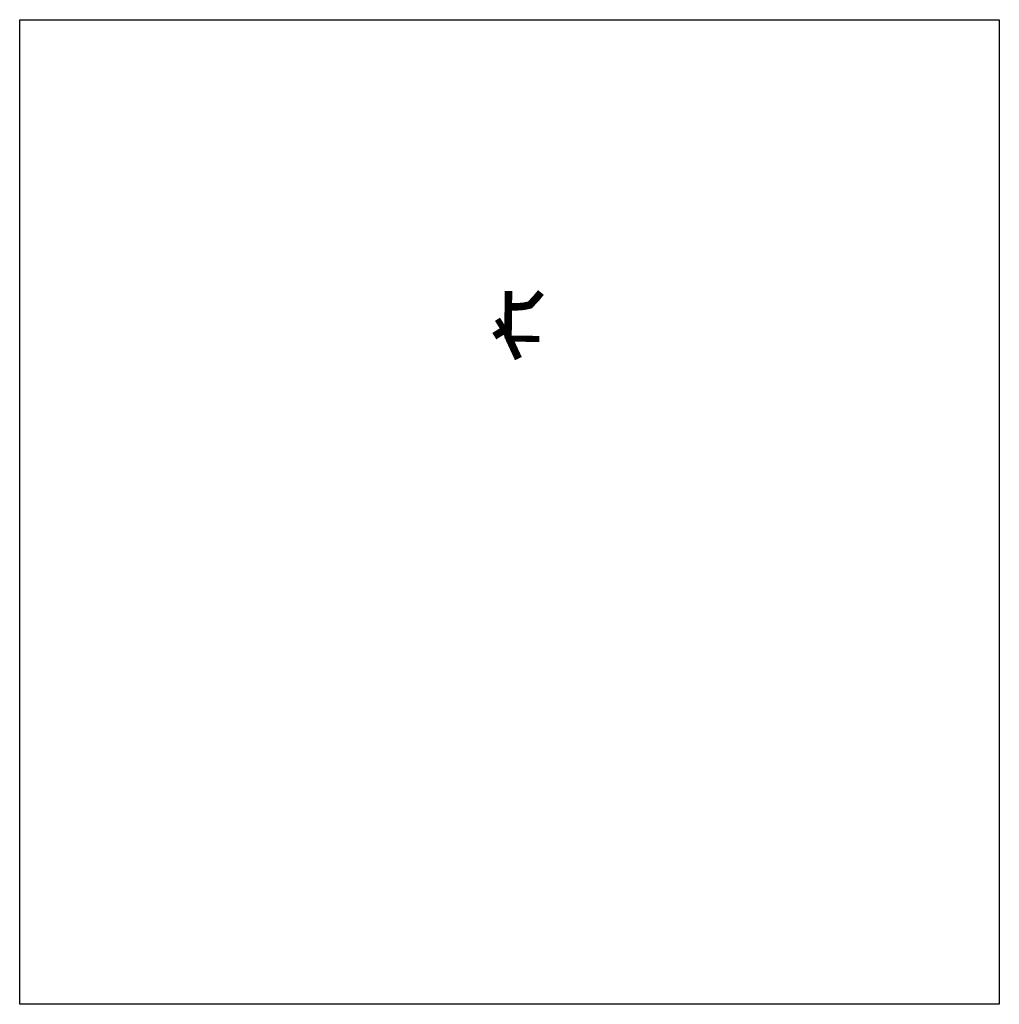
# Model space of a CAD drawing. Header units: feet. Extents: x 1492296 to 1498802, y 332674 to 339215.
import ezdxf

# ---------------------------------------------------------------- set-up
doc = ezdxf.new("R2010")
doc.units = ezdxf.units.FT
doc.header["$MEASUREMENT"] = 0
doc.layers.add('SH_Text', color=7, linetype='Continuous', lineweight=13)

msp = doc.modelspace()

# ---------------------------------------------------------------- linework, layer by layer
msp.add_lwpolyline([(1492295.7, 339215.3), (1498801.8, 339215.3), (1498801.8, 332674.5), (1492295.7, 332674.5)], close=True)
at = {"layer": 'SH_Text', "color": 1}
for points, const_width in [([(1495542.1, 337412.3), (1495538.8, 337112.5), (1495607.8, 336963.7)], 50), ([(1495757.4, 337403.3), (1495725.9, 337364.5), (1495683.7, 337320.1), (1495642.7, 337311.2), (1495591.5, 337307.2), (1495541, 337307.8)], 50), ([(1495469.1, 337225.2), (1495538.2, 337113.5)], 40), ([(1495447.8, 337113), (1495513.4, 337153.6)], 50), ([(1495746.6, 337095), (1495544.4, 337095.6)], 40)]:
    msp.add_lwpolyline(points, dxfattribs=dict(at, const_width=const_width))

doc.saveas('drawing.dxf')
